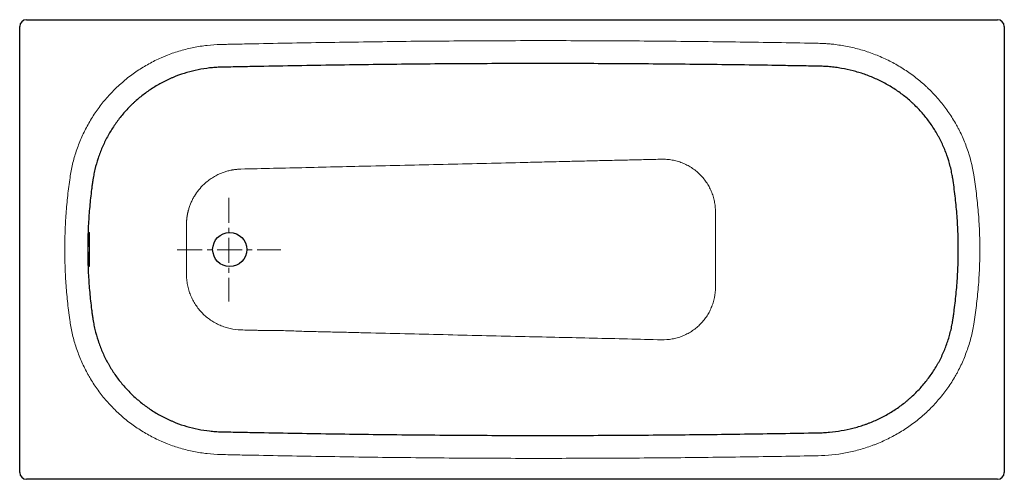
# Model space of a CAD drawing. Header units: millimetres. Extents: x 2346 to 3846, y 177 to 877.
import ezdxf

# ---------------------------------------------------------------- set-up
doc = ezdxf.new("R2010")
doc.units = ezdxf.units.MM
doc.header["$LTSCALE"] = 4
doc.header["$MEASUREMENT"] = 0
doc.linetypes.add('MITTE', pattern=[50.8, 31.75, -6.35, 6.35, -6.35])
doc.layers.get('0').update_dxf_attribs({"lineweight": 20})
doc.layers.add('Kontur 2', color=8, linetype='Continuous', lineweight=9)
doc.layers.add('mittellinien_aktuell', color=7, linetype='MITTE', lineweight=9)

msp = doc.modelspace()

# ---------------------------------------------------------------- linework, layer by layer
at = {"color": 7, "linetype": 'Continuous', "lineweight": 25}
for p, q in [((2356.5, 876.5), (3835.5, 876.5)), ((2346, 187), (2346, 866)), ((3846, 866), (3846, 187)), ((3835.5, 176.5), (2356.5, 176.5))]:
    msp.add_line(p, q, dxfattribs=at)
msp.add_circle((2666, 526.5), 26, dxfattribs=at)
for centre, start, end in [((2356.5, 866), 90, 180), ((3835.5, 866), 0, 90), ((2356.5, 187), 180, 270), ((3835.5, 187), 270, 0)]:
    msp.add_arc(centre, 10.5, start, end, dxfattribs=at)
for points, knots in [([(2653.1, 804.1), (2653, 804.1), (2652.9, 804.1), (2652.7, 804.1), (2652.4, 804.1), (2651.8, 804.1), (2650.4, 804.1), (2647.8, 804), (2645.6, 803.8), (2641.2, 803.6), (2638.2, 803.3), (2629.4, 802.3), (2623.6, 801.4), (2612.1, 799.1), (2606.4, 797.7), (2595.1, 794.4), (2589.5, 792.5), (2582.6, 789.8), (2581.2, 789.2), (2578.4, 788.1), (2577, 787.5), (2573, 785.7), (2570.3, 784.4), (2562.3, 780.5), (2557.1, 777.6), (2547.1, 771.4), (2542.2, 768.2), (2532.7, 761.1), (2528.1, 757.4), (2522.5, 752.5), (2521.4, 751.5), (2519.2, 749.4), (2518.1, 748.4), (2514.9, 745.3), (2512.8, 743.2), (2506.7, 736.8), (2502.8, 732.3), (2495.5, 723.1), (2492, 718.3), (2485.5, 708.5), (2482.4, 703.4), (2476.7, 692.8), (2474.1, 687.5), (2469.4, 676.6), (2467.3, 671.1), (2463.6, 659.9), (2462, 654.2), (2459.9, 645.5), (2459.3, 642.6), (2458.5, 638.2), (2458.2, 636.8), (2457.8, 634.6), (2457.7, 633.4), (2457.5, 632.2), (2457.4, 631.5), (2457.3, 631.2), (2457.3, 631), (2457.3, 630.9), (2457.3, 630.9)], [0, 0, 0, 0, 0.000977, 0.000977, 0.001953, 0.003906, 0.007813, 0.015625, 0.03125, 0.03125, 0.0625, 0.0625, 0.125, 0.125, 0.1875, 0.1875, 0.25, 0.25, 0.265625, 0.265625, 0.28125, 0.28125, 0.3125, 0.3125, 0.375, 0.375, 0.4375, 0.4375, 0.5, 0.5, 0.515625, 0.515625, 0.53125, 0.53125, 0.5625, 0.5625, 0.625, 0.625, 0.6875, 0.6875, 0.75, 0.75, 0.8125, 0.8125, 0.875, 0.875, 0.9375, 0.9375, 0.96875, 0.96875, 0.984375, 0.984375, 0.992187, 0.996094, 0.998047, 0.999023, 0.999023, 1, 1, 1, 1]), ([(3116, 809.7), (3096.7, 809.7), (3077.4, 809.6), (3038.9, 809.5), (3019.6, 809.4), (2981, 809.1), (2961.7, 808.9), (2923.1, 808.5), (2903.8, 808.3), (2865.2, 807.8), (2845.9, 807.6), (2807.4, 807), (2788.1, 806.7), (2749.5, 806), (2730.2, 805.7), (2701.3, 805.1), (2691.6, 804.9), (2677.2, 804.6), (2672.3, 804.5), (2665.1, 804.4), (2662.7, 804.3), (2659.1, 804.3), (2657.9, 804.2), (2655.5, 804.2), (2654.3, 804.2), (2653.1, 804.1)], [0, 0, 0, 0, 0.125, 0.125, 0.25, 0.25, 0.375, 0.375, 0.5, 0.5, 0.625, 0.625, 0.75, 0.75, 0.875, 0.875, 0.9375, 0.9375, 0.96875, 0.96875, 0.984375, 0.984375, 0.992188, 0.992188, 1, 1, 1, 1]), ([(3561.6, 805.7), (3552.3, 805.9), (3543.1, 806), (3524.5, 806.4), (3515.2, 806.5), (3487.4, 807), (3468.8, 807.3), (3431.7, 807.8), (3413.1, 808), (3376, 808.4), (3357.4, 808.6), (3320.3, 809), (3301.7, 809.1), (3264.6, 809.4), (3246, 809.5), (3208.9, 809.6), (3190.3, 809.7), (3153.2, 809.7), (3134.6, 809.7), (3116, 809.7)], [0, 0, 0, 0, 0.0625, 0.0625, 0.125, 0.125, 0.25, 0.25, 0.375, 0.375, 0.5, 0.5, 0.625, 0.625, 0.75, 0.75, 0.875, 0.875, 1, 1, 1, 1]), ([(3767.5, 635), (3767.4, 635.1), (3767.4, 635.2), (3767.4, 635.4), (3767.4, 635.5), (3767.3, 635.8), (3767.2, 636.3), (3767, 637.7), (3766.8, 638.8), (3766.4, 641), (3766.1, 642.5), (3765.2, 647), (3764.5, 650), (3762.3, 658.8), (3760.5, 664.5), (3756.5, 675.9), (3754.2, 681.5), (3750.4, 689.8), (3749.1, 692.5), (3747, 696.6), (3746.2, 697.9), (3744.8, 700.6), (3744, 702), (3740.2, 708.5), (3736.9, 713.7), (3729.9, 723.5), (3726.2, 728.3), (3718.3, 737.4), (3714.2, 741.9), (3708.7, 747.2), (3707.6, 748.2), (3705.4, 750.3), (3704.3, 751.3), (3700.8, 754.4), (3698.5, 756.4), (3691.4, 762.1), (3686.6, 765.7), (3676.6, 772.5), (3671.4, 775.6), (3660.8, 781.5), (3655.4, 784.2), (3647.1, 787.9), (3644.3, 789.1), (3638.6, 791.4), (3635.8, 792.4), (3627.2, 795.4), (3621.4, 797.1), (3609.7, 800.1), (3603.8, 801.4), (3594.9, 802.9), (3591.9, 803.4), (3585.9, 804.2), (3582.9, 804.5), (3578.4, 804.9), (3576.8, 805.1), (3573.8, 805.3), (3572.3, 805.4), (3569.2, 805.5), (3567.7, 805.6), (3565.4, 805.6), (3564.3, 805.7), (3563, 805.7), (3562.3, 805.7), (3562, 805.7), (3561.8, 805.7), (3561.7, 805.7), (3561.6, 805.7)], [0, 0, 0, 0, 0.000977, 0.000977, 0.001953, 0.001953, 0.003906, 0.007813, 0.015625, 0.015625, 0.03125, 0.03125, 0.0625, 0.0625, 0.125, 0.125, 0.1875, 0.1875, 0.21875, 0.21875, 0.234375, 0.234375, 0.25, 0.25, 0.3125, 0.3125, 0.375, 0.375, 0.4375, 0.4375, 0.453125, 0.453125, 0.46875, 0.46875, 0.5, 0.5, 0.5625, 0.5625, 0.625, 0.625, 0.6875, 0.6875, 0.71875, 0.71875, 0.75, 0.75, 0.8125, 0.8125, 0.875, 0.875, 0.90625, 0.90625, 0.9375, 0.9375, 0.953125, 0.953125, 0.96875, 0.96875, 0.984375, 0.984375, 0.992188, 0.996094, 0.998047, 0.999023, 0.999023, 1, 1, 1, 1]), ([(2457.3, 630.9), (2457.2, 630.6), (2457.2, 630.3), (2457.1, 629.8), (2457.1, 629.5), (2457, 628.7), (2456.9, 628.2), (2456.7, 626.5), (2456.5, 625.5), (2456.1, 622.2), (2455.8, 620.1), (2454.9, 613.6), (2454.4, 609.2), (2453, 596.2), (2452.2, 587.5), (2450.9, 570.1), (2450.5, 561.4), (2449.8, 544), (2449.7, 535.3), (2449.7, 526.5)], [0, 0, 0, 0, 0.007812, 0.007812, 0.015625, 0.015625, 0.03125, 0.03125, 0.0625, 0.0625, 0.125, 0.125, 0.25, 0.25, 0.5, 0.5, 0.75, 0.75, 1, 1, 1, 1]), ([(3775.9, 526.5), (3775.9, 535.6), (3775.7, 544.7), (3775, 562.8), (3774.5, 571.9), (3773, 590), (3772.2, 599), (3770.6, 612.5), (3770, 617), (3768.8, 626), (3768.1, 630.5), (3767.5, 635)], [0, 0, 0, 0, 0.25, 0.25, 0.5, 0.5, 0.75, 0.75, 0.875, 0.875, 1, 1, 1, 1]), ([(2449.7, 526.5), (2449.7, 517.8), (2449.8, 509.1), (2450.5, 491.6), (2450.9, 482.9), (2452.2, 465.5), (2453, 456.8), (2454.4, 443.8), (2454.9, 439.5), (2455.8, 433), (2456.1, 430.8), (2456.5, 427.6), (2456.7, 426.5), (2457, 424.3), (2457.1, 423.3), (2457.3, 422.2)], [0, 0, 0, 0, 0.25, 0.25, 0.5, 0.5, 0.75, 0.75, 0.875, 0.875, 0.9375, 0.9375, 0.96875, 0.96875, 1, 1, 1, 1]), ([(3767.4, 417.9), (3767.5, 418.1), (3767.5, 418.4), (3767.6, 419), (3767.7, 419.8), (3768, 421.8), (3768.3, 423.5), (3768.8, 426.9), (3769.1, 429.1), (3770, 435.9), (3770.6, 440.4), (3772.1, 453.9), (3773, 463), (3774.5, 481.1), (3775, 490.2), (3775.7, 508.3), (3775.9, 517.4), (3775.9, 526.5)], [0, 0, 0, 0, 0.007812, 0.007812, 0.015625, 0.03125, 0.0625, 0.0625, 0.125, 0.125, 0.25, 0.25, 0.5, 0.5, 0.75, 0.75, 1, 1, 1, 1]), ([(2457.3, 422.2), (2457.3, 422.1), (2457.3, 422), (2457.3, 421.8), (2457.4, 421.5), (2457.5, 420.9), (2457.7, 419.6), (2458.1, 417), (2458.5, 414.8), (2459.3, 410.5), (2459.9, 407.6), (2462, 398.9), (2463.6, 393.3), (2467.3, 382.1), (2469.4, 376.6), (2474, 365.8), (2476.6, 360.4), (2480.2, 353.9), (2480.9, 352.6), (2482.4, 350), (2483.1, 348.7), (2485.4, 344.8), (2487, 342.3), (2491.9, 334.9), (2495.3, 330.1), (2502.7, 320.9), (2506.5, 316.4), (2512.6, 310), (2514.7, 307.9), (2519, 303.7), (2521.2, 301.7), (2527.9, 295.8), (2532.5, 292), (2542, 285), (2546.9, 281.7), (2557, 275.5), (2562.1, 272.7), (2570.1, 268.7), (2572.8, 267.5), (2576.9, 265.6), (2578.2, 265.1), (2581, 263.9), (2582.4, 263.3), (2589.3, 260.6), (2594.9, 258.7), (2606.3, 255.4), (2612, 254), (2623.6, 251.6), (2629.4, 250.7), (2638.3, 249.8), (2641.2, 249.5), (2645.7, 249.2), (2647.2, 249.1), (2649.4, 249), (2650.6, 249), (2651.9, 248.9), (2652.5, 248.9), (2652.8, 248.9), (2653, 248.9), (2653.1, 248.9), (2653.2, 248.9)], [0, 0, 0, 0, 0.000977, 0.000977, 0.001953, 0.003906, 0.007813, 0.015625, 0.03125, 0.03125, 0.0625, 0.0625, 0.125, 0.125, 0.1875, 0.1875, 0.25, 0.25, 0.265625, 0.265625, 0.28125, 0.28125, 0.3125, 0.3125, 0.375, 0.375, 0.4375, 0.4375, 0.46875, 0.46875, 0.5, 0.5, 0.5625, 0.5625, 0.625, 0.625, 0.6875, 0.6875, 0.71875, 0.71875, 0.734375, 0.734375, 0.75, 0.75, 0.8125, 0.8125, 0.875, 0.875, 0.9375, 0.9375, 0.96875, 0.96875, 0.984375, 0.984375, 0.992187, 0.996094, 0.998047, 0.999023, 0.999023, 1, 1, 1, 1]), ([(3561.5, 247.3), (3561.6, 247.3), (3561.7, 247.3), (3561.9, 247.3), (3562.2, 247.3), (3562.9, 247.4), (3564.2, 247.4), (3565.3, 247.4), (3567.6, 247.5), (3569.1, 247.5), (3573.7, 247.8), (3576.7, 248), (3585.7, 248.8), (3591.7, 249.6), (3603.6, 251.6), (3609.5, 252.8), (3621.2, 255.8), (3627, 257.6), (3634.2, 260.1), (3635.7, 260.6), (3638.5, 261.7), (3639.9, 262.2), (3644.2, 263.9), (3647, 265.1), (3655.3, 268.8), (3660.7, 271.5), (3671.2, 277.3), (3676.4, 280.5), (3686.4, 287.2), (3691.3, 290.8), (3697.2, 295.6), (3698.4, 296.6), (3700.7, 298.6), (3701.9, 299.6), (3705.3, 302.6), (3707.5, 304.7), (3714.1, 311.1), (3718.2, 315.5), (3726, 324.6), (3729.8, 329.4), (3736.8, 339.2), (3740.1, 344.3), (3743.9, 351), (3744.7, 352.3), (3746.2, 355), (3746.9, 356.3), (3749, 360.4), (3750.3, 363.1), (3754.2, 371.4), (3756.4, 377), (3760.5, 388.3), (3762.2, 394.1), (3764.5, 402.9), (3765.2, 405.9), (3766.1, 410.3), (3766.5, 412.6), (3767, 415.2), (3767.2, 416.5), (3767.3, 417.2), (3767.4, 417.5), (3767.4, 417.7), (3767.4, 417.8), (3767.4, 417.9)], [0, 0, 0, 0, 0.000977, 0.000977, 0.001953, 0.003906, 0.007813, 0.015625, 0.015625, 0.03125, 0.03125, 0.0625, 0.0625, 0.125, 0.125, 0.1875, 0.1875, 0.25, 0.25, 0.265625, 0.265625, 0.28125, 0.28125, 0.3125, 0.3125, 0.375, 0.375, 0.4375, 0.4375, 0.5, 0.5, 0.515625, 0.515625, 0.53125, 0.53125, 0.5625, 0.5625, 0.625, 0.625, 0.6875, 0.6875, 0.75, 0.75, 0.765625, 0.765625, 0.78125, 0.78125, 0.8125, 0.8125, 0.875, 0.875, 0.9375, 0.9375, 0.96875, 0.96875, 0.984375, 0.992188, 0.996094, 0.998047, 0.999023, 0.999023, 1, 1, 1, 1]), ([(2653.2, 248.9), (2658, 248.8), (2662.8, 248.7), (2672.5, 248.5), (2677.3, 248.4), (2691.7, 248.1), (2701.4, 247.9), (2730.3, 247.4), (2749.6, 247), (2788.2, 246.4), (2807.4, 246.1), (2846, 245.5), (2865.3, 245.2), (2903.9, 244.7), (2923.2, 244.5), (2961.7, 244.1), (2981, 244), (3019.6, 243.7), (3038.9, 243.6), (3077.4, 243.4), (3096.7, 243.4), (3116, 243.3)], [0, 0, 0, 0, 0.03125, 0.03125, 0.0625, 0.0625, 0.125, 0.125, 0.25, 0.25, 0.375, 0.375, 0.5, 0.5, 0.625, 0.625, 0.75, 0.75, 0.875, 0.875, 1, 1, 1, 1]), ([(3116, 243.3), (3134.6, 243.3), (3153.1, 243.3), (3190.3, 243.4), (3208.8, 243.4), (3246, 243.6), (3264.5, 243.7), (3301.7, 243.9), (3320.2, 244.1), (3357.3, 244.4), (3375.9, 244.6), (3413, 245), (3431.6, 245.3), (3468.7, 245.8), (3487.3, 246.1), (3524.4, 246.7), (3543, 247), (3561.5, 247.3)], [0, 0, 0, 0, 0.125, 0.125, 0.25, 0.25, 0.375, 0.375, 0.5, 0.5, 0.625, 0.625, 0.75, 0.75, 0.875, 0.875, 1, 1, 1, 1])]:
    msp.add_open_spline(points, degree=3, knots=knots, dxfattribs=at)
for points in [[(2450.5, 526.5), (2450.5, 528.2), (2450.6, 529.9), (2450.6, 532.4), (2450.6, 533.2), (2450.6, 534.9), (2450.7, 535.7), (2450.7, 538.1), (2450.8, 539.5), (2450.9, 541.3), (2450.9, 541.7), (2450.9, 542.3), (2450.9, 542.7), (2451, 543.7), (2451, 544.3), (2451.1, 546.1), (2451.2, 547.2), (2451.3, 548.4), (2451.4, 548.6), (2451.4, 549), (2451.4, 549.3), (2451.5, 549.9), (2451.6, 550.6), (2451.6, 551.1), (2451.7, 551.5), (2451.7, 551.6), (2451.8, 551.8), (2451.8, 551.9), (2451.9, 552.4), (2451.9, 552.5), (2452, 552.5), (2452.1, 552.5), (2452.1, 552.4), (2452.1, 552.3), (2452.2, 552.2), (2452.2, 552.1), (2452.2, 551.7), (2452.3, 551.2), (2452.3, 550.2), (2452.3, 549.9), (2452.4, 549.1), (2452.4, 548.6), (2452.4, 547.2), (2452.4, 546.1), (2452.4, 544.3), (2452.5, 543.7), (2452.5, 542.4), (2452.5, 541.7), (2452.5, 540.3), (2452.5, 539.6), (2452.5, 538.1), (2452.5, 537.3), (2452.5, 534.9), (2452.5, 533.3), (2452.5, 530.8), (2452.5, 529.9), (2452.5, 528.2), (2452.5, 527.4), (2452.5, 526.5)], [(2452.5, 526.5), (2452.5, 524.8), (2452.5, 523.1), (2452.5, 520.6), (2452.5, 519.8), (2452.5, 518.2), (2452.5, 517.4), (2452.5, 515), (2452.5, 513.5), (2452.5, 511.7), (2452.5, 511.4), (2452.5, 510.7), (2452.5, 510.4), (2452.5, 509.4), (2452.4, 508.7), (2452.4, 506.9), (2452.4, 505.9), (2452.4, 504.7), (2452.4, 504.4), (2452.4, 504), (2452.4, 503.8), (2452.3, 503.2), (2452.3, 502.5), (2452.3, 501.9), (2452.2, 501.5), (2452.2, 501.4), (2452.2, 501.2), (2452.2, 501.1), (2452.1, 500.7), (2452.1, 500.5), (2452, 500.5), (2451.9, 500.6), (2451.9, 500.7), (2451.9, 500.7), (2451.8, 500.9), (2451.8, 500.9), (2451.7, 501.4), (2451.6, 501.8), (2451.5, 502.8), (2451.5, 503.2), (2451.4, 504), (2451.4, 504.4), (2451.2, 505.8), (2451.1, 506.9), (2451, 508.7), (2451, 509.4), (2450.9, 510.7), (2450.9, 511.4), (2450.8, 512.8), (2450.8, 513.5), (2450.7, 515), (2450.7, 515.8), (2450.6, 518.1), (2450.6, 519.8), (2450.6, 522.3), (2450.6, 523.1), (2450.5, 524.8), (2450.5, 525.7), (2450.5, 526.5)]]:
    msp.add_open_spline(points, degree=3, knots=[0, 0, 0, 0, 0.0625, 0.0625, 0.09375, 0.09375, 0.125, 0.125, 0.1875, 0.1875, 0.203125, 0.203125, 0.21875, 0.21875, 0.25, 0.25, 0.3125, 0.3125, 0.328125, 0.328125, 0.34375, 0.34375, 0.375, 0.40625, 0.40625, 0.421875, 0.421875, 0.4375, 0.4375, 0.5, 0.5, 0.53125, 0.53125, 0.546875, 0.546875, 0.5625, 0.5625, 0.625, 0.625, 0.65625, 0.65625, 0.6875, 0.6875, 0.75, 0.75, 0.78125, 0.78125, 0.8125, 0.8125, 0.84375, 0.84375, 0.875, 0.875, 0.9375, 0.9375, 0.96875, 0.96875, 1, 1, 1, 1])
at = {"layer": 'Kontur 2'}
msp.add_line((3406, 584), (3406, 582.3), dxfattribs=at)
for points, knots in [([(2652.3, 838.8), (2653.5, 838.8), (2654.7, 838.9), (2657.1, 838.9), (2658.3, 838.9), (2661.9, 839), (2669.2, 839.2), (2676.4, 839.3), (2690.9, 839.6), (2700.6, 839.8), (2729.6, 840.4), (2748.9, 840.8), (2787.5, 841.4), (2806.8, 841.7), (2845.5, 842.3), (2864.8, 842.6), (2903.4, 843.1), (2922.8, 843.4), (2961.4, 843.8), (2980.7, 843.9), (3019.4, 844.2), (3038.7, 844.3), (3077.3, 844.5), (3096.7, 844.6), (3116, 844.6)], [0, 0, 0, 0, 0.007812, 0.007812, 0.015625, 0.015625, 0.03125, 0.0625, 0.0625, 0.125, 0.125, 0.25, 0.25, 0.375, 0.375, 0.5, 0.5, 0.625, 0.625, 0.75, 0.75, 0.875, 0.875, 1, 1, 1, 1]), ([(3116, 844.6), (3134.6, 844.6), (3153.2, 844.6), (3190.4, 844.6), (3209, 844.5), (3246.2, 844.4), (3264.7, 844.3), (3301.9, 844), (3320.5, 843.9), (3357.7, 843.5), (3376.3, 843.3), (3413.5, 842.9), (3432.1, 842.7), (3469.3, 842.1), (3487.9, 841.9), (3525.1, 841.2), (3543.7, 840.9), (3562.3, 840.6)], [0, 0, 0, 0, 0.125, 0.125, 0.25, 0.25, 0.375, 0.375, 0.5, 0.5, 0.625, 0.625, 0.75, 0.75, 0.875, 0.875, 1, 1, 1, 1]), ([(3562.3, 840.6), (3565.8, 840.5), (3569.3, 840.4), (3574.6, 840), (3576.4, 839.9), (3579.9, 839.6), (3581.7, 839.5), (3590.5, 838.6), (3597.4, 837.5), (3611.2, 835), (3618, 833.4), (3631.5, 829.7), (3638.2, 827.6), (3648, 823.9), (3651.3, 822.6), (3657.8, 819.9), (3661.1, 818.5), (3670.7, 814), (3676.9, 810.8), (3689, 803.8), (3694.9, 800), (3706.4, 792), (3712, 787.8), (3720.1, 781), (3722.8, 778.7), (3726.7, 775.1), (3728, 773.9), (3730.5, 771.5), (3731.8, 770.3), (3738, 764), (3742.8, 758.9), (3751.8, 748.2), (3756.1, 742.7), (3764.1, 731.2), (3767.9, 725.3), (3772.3, 717.6), (3773.2, 716.1), (3774.9, 713), (3775.7, 711.4), (3778.1, 706.7), (3779.7, 703.5), (3784.1, 694), (3786.7, 687.5), (3793.7, 667.7), (3797.2, 654.2), (3799.5, 640.2)], [0, 0, 0, 0, 0.03125, 0.03125, 0.046875, 0.046875, 0.0625, 0.0625, 0.125, 0.125, 0.1875, 0.1875, 0.25, 0.25, 0.28125, 0.28125, 0.3125, 0.3125, 0.375, 0.375, 0.4375, 0.4375, 0.5, 0.5, 0.53125, 0.53125, 0.546875, 0.546875, 0.5625, 0.5625, 0.625, 0.625, 0.6875, 0.6875, 0.75, 0.75, 0.765625, 0.765625, 0.78125, 0.78125, 0.8125, 0.8125, 0.875, 0.875, 1, 1, 1, 1]), ([(2422.7, 635.9), (2423.7, 642.9), (2425, 649.7), (2428.2, 663.2), (2430.1, 669.8), (2434.5, 682.9), (2436.9, 689.4), (2442.4, 702.1), (2445.5, 708.4), (2452.2, 720.7), (2455.8, 726.6), (2463.4, 738.2), (2467.5, 743.8), (2476.1, 754.6), (2480.6, 759.8), (2487.8, 767.4), (2490.2, 769.9), (2494, 773.5), (2495.3, 774.7), (2497.9, 777.1), (2499.2, 778.2), (2505.7, 784), (2511.1, 788.4), (2522.3, 796.6), (2528, 800.5), (2539.8, 807.7), (2545.9, 811), (2555.2, 815.7), (2558.4, 817.1), (2563.2, 819.3), (2564.8, 819.9), (2568, 821.3), (2569.6, 821.9), (2577.7, 825.1), (2584.3, 827.4), (2597.6, 831.2), (2604.3, 832.9), (2617.8, 835.6), (2624.6, 836.6), (2638.3, 838.2), (2645.3, 838.6), (2652.3, 838.8)], [0, 0, 0, 0, 0.0625, 0.0625, 0.125, 0.125, 0.1875, 0.1875, 0.25, 0.25, 0.3125, 0.3125, 0.375, 0.375, 0.4375, 0.4375, 0.46875, 0.46875, 0.484375, 0.484375, 0.5, 0.5, 0.5625, 0.5625, 0.625, 0.625, 0.6875, 0.6875, 0.71875, 0.71875, 0.734375, 0.734375, 0.75, 0.75, 0.8125, 0.8125, 0.875, 0.875, 0.9375, 0.9375, 1, 1, 1, 1]), ([(3116, 659.1), (3121.6, 659.3), (3132.9, 659.5), (3150.3, 659.9), (3170.5, 660.4), (3193.8, 661), (3219.6, 661.6), (3245.9, 662.2), (3271.3, 662.8), (3296.6, 663.4), (3313, 663.8), (3321.4, 663.9)], [0, 0, 0, 0, 0.081621, 0.166054, 0.2533, 0.377049, 0.5066, 0.630578, 0.759901, 0.877719, 1, 1, 1, 1]), ([(3406, 584), (3406, 586.7), (3405.8, 589.4), (3405.3, 594.7), (3404.9, 597.3), (3403.8, 602.5), (3403.2, 605.2), (3401.6, 610.2), (3400.7, 612.7), (3398.6, 617.6), (3397.5, 620), (3394.9, 624.6), (3393.6, 626.9), (3390.5, 631.3), (3387.3, 635.6), (3383.7, 639.4), (3379.9, 643.1), (3378, 644.9), (3373.8, 648.2), (3371.6, 649.8), (3367.1, 652.7), (3364.9, 654), (3360.2, 656.4), (3357.7, 657.5), (3352.8, 659.5), (3350.2, 660.3), (3345.1, 661.8), (3342.5, 662.3), (3337.3, 663.3), (3334.7, 663.6), (3330.7, 663.9), (3329.4, 664), (3327.4, 664), (3326.8, 664), (3325.4, 664), (3324.8, 664), (3324.1, 664)], [0, 0, 0, 0, 0.0625, 0.0625, 0.125, 0.125, 0.1875, 0.1875, 0.25, 0.25, 0.3125, 0.3125, 0.375, 0.375, 0.4375, 0.5, 0.5, 0.5625, 0.5625, 0.625, 0.625, 0.6875, 0.6875, 0.75, 0.75, 0.8125, 0.8125, 0.875, 0.875, 0.9375, 0.9375, 0.96875, 0.96875, 0.984375, 0.984375, 1, 1, 1, 1]), ([(2600.1, 564), (2600.1, 564.3), (2600.1, 565), (2600.1, 565.9), (2600.1, 566.9), (2600.1, 567.8), (2600.2, 568.8), (2600.2, 569.7), (2600.3, 570.6), (2600.4, 571.6), (2600.5, 572.5), (2600.6, 573.5), (2600.7, 574.4), (2600.8, 575.3), (2600.9, 576.3), (2601.1, 577.2), (2601.2, 578.1), (2601.4, 579), (2601.6, 580), (2601.7, 580.9), (2601.9, 581.8), (2602.1, 582.7), (2602.3, 583.6), (2602.6, 584.6), (2602.8, 585.5), (2603.5, 588), (2604.7, 592), (2606.8, 597.5), (2609.3, 602.7), (2613.1, 609.5), (2618.7, 617.5), (2625.8, 625.2), (2632.9, 631.3), (2639.5, 635.9), (2645.9, 639.6), (2651.9, 642.4), (2657.5, 644.5), (2663.1, 646.2), (2667.6, 647.2), (2670.7, 647.8), (2672.4, 648.1), (2674.2, 648.3), (2676, 648.5), (2677.7, 648.7), (2679.5, 648.8), (2681.3, 648.9), (2682.4, 649), (2683, 649)], [0, 0, 0, 0, 0.007241, 0.014469, 0.021685, 0.028891, 0.036086, 0.043272, 0.05045, 0.057621, 0.064786, 0.071945, 0.0791, 0.086251, 0.0934, 0.100546, 0.107692, 0.114837, 0.121982, 0.129129, 0.136278, 0.14343, 0.150587, 0.157749, 0.164918, 0.172095, 0.216643, 0.261219, 0.305486, 0.349626, 0.43847, 0.527278, 0.588587, 0.650327, 0.712138, 0.75701, 0.801849, 0.846931, 0.892224, 0.905702, 0.919179, 0.932649, 0.946109, 0.959563, 0.973023, 0.986498, 1, 1, 1, 1]), ([(2881.2, 653.6), (2864.7, 653.3), (2848.2, 652.9), (2815.2, 652.1), (2798.6, 651.7), (2749.1, 650.5), (2716.1, 649.8), (2683, 649)], [0, 0, 0, 0, 0.25, 0.25, 0.5, 0.5, 1, 1, 1, 1]), ([(3116, 659.1), (3076.8, 658.2), (3037.7, 657.3), (2959.5, 655.5), (2920.4, 654.6), (2881.2, 653.6)], [0, 0, 0, 0, 0.5, 0.5, 1, 1, 1, 1]), ([(2414.7, 526.5), (2414.7, 535.7), (2414.9, 544.8), (2415.5, 563.1), (2416, 572.2), (2417.4, 590.5), (2418.2, 599.6), (2419.7, 613.2), (2420.2, 617.8), (2421.4, 626.9), (2422, 631.4), (2422.7, 635.9)], [0, 0, 0, 0, 0.25, 0.25, 0.5, 0.5, 0.75, 0.75, 0.875, 0.875, 1, 1, 1, 1]), ([(3799.5, 640.2), (3801, 630.8), (3802.3, 621.4), (3804.6, 602.5), (3805.6, 593), (3807.2, 574), (3807.8, 564.6), (3808.6, 545.5), (3808.8, 536), (3808.8, 526.5)], [0, 0, 0, 0, 0.25, 0.25, 0.5, 0.5, 0.75, 0.75, 1, 1, 1, 1]), ([(3406, 526.5), (3406, 535.8), (3406, 545.1), (3406, 563.8), (3406, 573), (3406, 582.3)], [0, 0, 0, 0, 0.5, 0.5, 1, 1, 1, 1]), ([(2422.7, 417.1), (2422.3, 419.4), (2422, 421.6), (2421.4, 426.2), (2421.1, 428.4), (2420.2, 435.3), (2419.7, 439.8), (2418.2, 453.4), (2417.4, 462.5), (2416, 480.8), (2415.5, 489.9), (2414.9, 508.2), (2414.7, 517.4), (2414.7, 526.5)], [0, 0, 0, 0, 0.0625, 0.0625, 0.125, 0.125, 0.25, 0.25, 0.5, 0.5, 0.75, 0.75, 1, 1, 1, 1]), ([(3406, 526.5), (3406, 516.9), (3406, 507.4), (3406, 488.2), (3406, 478.6), (3406, 469)], [0, 0, 0, 0, 0.5, 0.5, 1, 1, 1, 1]), ([(3808.8, 526.5), (3808.8, 517), (3808.6, 507.5), (3807.8, 488.4), (3807.2, 478.9), (3805.6, 459.9), (3804.6, 450.4), (3802.9, 436.3), (3802.3, 431.5), (3800.9, 422.1), (3800.2, 417.4), (3799.4, 412.7)], [0, 0, 0, 0, 0.25, 0.25, 0.5, 0.5, 0.75, 0.75, 0.875, 0.875, 1, 1, 1, 1]), ([(2600.1, 489), (2600.1, 486.3), (2600.2, 483.5), (2600.7, 478), (2601.1, 475.3), (2602.2, 469.9), (2602.9, 467.2), (2604.4, 462), (2605.3, 459.4), (2607.4, 454.4), (2608.6, 451.9), (2611.1, 447), (2612.5, 444.6), (2615.5, 440.1), (2617.1, 437.8), (2620.5, 433.6), (2622.4, 431.6), (2626.2, 427.6), (2628.2, 425.8), (2632.4, 422.2), (2634.6, 420.6), (2639.1, 417.5), (2641.4, 416), (2646.2, 413.4), (2648.7, 412.2), (2653.7, 410), (2656.3, 409), (2661.5, 407.3), (2664.1, 406.6), (2672.1, 404.9), (2677.5, 404.2), (2683, 404.1)], [0, 0, 0, 0, 0.0625, 0.0625, 0.125, 0.125, 0.1875, 0.1875, 0.25, 0.25, 0.3125, 0.3125, 0.375, 0.375, 0.4375, 0.4375, 0.5, 0.5, 0.5625, 0.5625, 0.625, 0.625, 0.6875, 0.6875, 0.75, 0.75, 0.8125, 0.8125, 0.875, 0.875, 1, 1, 1, 1]), ([(3324.1, 389), (3329.4, 388.9), (3334.7, 389.3), (3342.6, 390.7), (3345.2, 391.3), (3350.4, 392.8), (3352.9, 393.6), (3357.8, 395.6), (3360.2, 396.7), (3364.9, 399.1), (3367.2, 400.4), (3371.7, 403.3), (3376, 406.5), (3380, 410), (3383.8, 413.6), (3385.6, 415.6), (3389, 419.7), (3390.6, 421.8), (3393.6, 426.2), (3395, 428.5), (3397.5, 433.1), (3398.6, 435.5), (3400.7, 440.4), (3401.6, 442.9), (3403.2, 448), (3403.9, 450.6), (3405.4, 458.4), (3406, 463.6), (3406, 469)], [0, 0, 0, 0, 0.125, 0.125, 0.1875, 0.1875, 0.25, 0.25, 0.3125, 0.3125, 0.375, 0.375, 0.4375, 0.5, 0.5, 0.5625, 0.5625, 0.625, 0.625, 0.6875, 0.6875, 0.75, 0.75, 0.8125, 0.8125, 0.875, 0.875, 1, 1, 1, 1]), ([(2652.4, 214.2), (2645.4, 214.4), (2638.5, 214.9), (2624.7, 216.4), (2617.9, 217.4), (2604.3, 220.1), (2597.6, 221.8), (2584.4, 225.7), (2577.8, 227.9), (2569.6, 231.1), (2568, 231.7), (2564.8, 233.1), (2563.2, 233.8), (2558.4, 235.9), (2555.2, 237.4), (2545.9, 242), (2539.8, 245.4), (2528, 252.6), (2522.3, 256.4), (2511.1, 264.7), (2505.7, 269), (2499.1, 274.8), (2497.8, 276), (2495.3, 278.4), (2494, 279.6), (2490.2, 283.2), (2487.8, 285.7), (2480.6, 293.2), (2476.1, 298.4), (2467.5, 309.2), (2463.4, 314.8), (2457.7, 323.5), (2455.8, 326.5), (2453.1, 331), (2452.2, 332.5), (2450.5, 335.5), (2449.6, 337), (2445.5, 344.7), (2442.4, 351), (2436.9, 363.7), (2434.5, 370.1), (2430.1, 383.2), (2428.2, 389.9), (2425, 403.3), (2423.7, 410.2), (2422.7, 417.1)], [0, 0, 0, 0, 0.0625, 0.0625, 0.125, 0.125, 0.1875, 0.1875, 0.25, 0.25, 0.265625, 0.265625, 0.28125, 0.28125, 0.3125, 0.3125, 0.375, 0.375, 0.4375, 0.4375, 0.5, 0.5, 0.515625, 0.515625, 0.53125, 0.53125, 0.5625, 0.5625, 0.625, 0.625, 0.6875, 0.6875, 0.71875, 0.71875, 0.734375, 0.734375, 0.75, 0.75, 0.8125, 0.8125, 0.875, 0.875, 0.9375, 0.9375, 1, 1, 1, 1]), ([(3799.4, 412.7), (3798.3, 405.7), (3796.9, 398.8), (3793.4, 385.2), (3791.3, 378.5), (3786.6, 365.4), (3784, 358.9), (3779.6, 349.3), (3778, 346.2), (3775.6, 341.5), (3774.8, 339.9), (3773.1, 336.8), (3772.2, 335.3), (3767.8, 327.6), (3764, 321.7), (3755.9, 310.2), (3751.7, 304.7), (3742.6, 294), (3737.9, 288.8), (3730.4, 281.4), (3727.9, 279), (3724, 275.4), (3722.7, 274.3), (3720, 271.9), (3718.6, 270.8), (3711.8, 265.1), (3706.2, 260.9), (3694.7, 252.9), (3688.8, 249.1), (3676.7, 242.2), (3670.5, 239), (3661, 234.5), (3656.1, 232.4), (3651.2, 230.4), (3647.9, 229.1), (3646.3, 228.5), (3638, 225.4), (3631.3, 223.3), (3617.7, 219.6), (3610.9, 218), (3590.3, 214.2), (3576.3, 212.7), (3562.2, 212.5)], [0, 0, 0, 0, 0.0625, 0.0625, 0.125, 0.125, 0.1875, 0.1875, 0.21875, 0.21875, 0.234375, 0.234375, 0.25, 0.25, 0.3125, 0.3125, 0.375, 0.375, 0.4375, 0.4375, 0.46875, 0.46875, 0.484375, 0.484375, 0.5, 0.5, 0.5625, 0.5625, 0.625, 0.625, 0.6875, 0.6875, 0.71875, 0.734375, 0.734375, 0.75, 0.75, 0.8125, 0.8125, 0.875, 0.875, 1, 1, 1, 1]), ([(2881.2, 399.4), (2877.1, 399.5), (2873, 399.6), (2864.7, 399.9), (2860.6, 400), (2852.3, 400.2), (2848.2, 400.3), (2839.9, 400.5), (2835.8, 400.5), (2827.6, 400.7), (2823.4, 400.8), (2815.2, 401.1), (2811, 401.1), (2802.8, 401.3), (2798.7, 401.4), (2792.5, 401.5), (2790.4, 401.5), (2786.3, 401.6), (2784.2, 401.7), (2778, 401.9), (2773.9, 402), (2765.6, 402.4), (2761.5, 402.5), (2753.2, 402.8), (2749.1, 402.9), (2740.8, 403), (2736.7, 403.1), (2728.5, 403.1), (2724.3, 403.2), (2718.1, 403.3), (2716.1, 403.3), (2711.9, 403.3), (2709.9, 403.4), (2703.7, 403.5), (2699.5, 403.6), (2691.3, 403.8), (2687.2, 404), (2683, 404.1)], [0, 0, 0, 0, 0.0625, 0.0625, 0.125, 0.125, 0.1875, 0.1875, 0.25, 0.25, 0.3125, 0.3125, 0.375, 0.375, 0.4375, 0.4375, 0.46875, 0.46875, 0.5, 0.5, 0.5625, 0.5625, 0.625, 0.625, 0.6875, 0.6875, 0.75, 0.75, 0.8125, 0.8125, 0.84375, 0.84375, 0.875, 0.875, 0.9375, 0.9375, 1, 1, 1, 1]), ([(2881.2, 399.4), (2920.4, 398.5), (2959.5, 397.6), (3037.7, 395.7), (3076.8, 394.8), (3116, 393.9)], [0, 0, 0, 0, 0.5, 0.5, 1, 1, 1, 1]), ([(3116, 393.9), (3150.7, 393.1), (3185.3, 392.3), (3254.7, 390.7), (3289.4, 389.8), (3324.1, 389)], [0, 0, 0, 0, 0.5, 0.5, 1, 1, 1, 1]), ([(3116, 208.4), (3096.7, 208.5), (3077.3, 208.5), (3038.7, 208.7), (3019.4, 208.8), (2980.8, 209.1), (2961.4, 209.3), (2922.8, 209.7), (2903.5, 209.9), (2864.9, 210.4), (2845.6, 210.7), (2806.9, 211.3), (2787.6, 211.6), (2749, 212.3), (2729.7, 212.7), (2700.7, 213.2), (2691, 213.4), (2676.6, 213.7), (2671.7, 213.8), (2662.1, 214), (2657.2, 214.1), (2652.4, 214.2)], [0, 0, 0, 0, 0.125, 0.125, 0.25, 0.25, 0.375, 0.375, 0.5, 0.5, 0.625, 0.625, 0.75, 0.75, 0.875, 0.875, 0.9375, 0.9375, 0.96875, 0.96875, 1, 1, 1, 1]), ([(3562.2, 212.5), (3543.6, 212.1), (3525, 211.8), (3487.8, 211.2), (3469.2, 210.9), (3432, 210.4), (3413.4, 210.2), (3376.3, 209.7), (3357.7, 209.5), (3320.5, 209.2), (3301.9, 209), (3264.7, 208.8), (3246.1, 208.7), (3208.9, 208.5), (3190.3, 208.5), (3153.2, 208.4), (3134.6, 208.4), (3116, 208.4)], [0, 0, 0, 0, 0.125, 0.125, 0.25, 0.25, 0.375, 0.375, 0.5, 0.5, 0.625, 0.625, 0.75, 0.75, 0.875, 0.875, 1, 1, 1, 1])]:
    msp.add_open_spline(points, degree=3, knots=knots, dxfattribs=at)
for points in [[(3321.4, 663.9), (3322.3, 664), (3323.2, 664), (3324.1, 664)], [(2600.1, 564), (2600.1, 551.5), (2600.1, 539), (2600.1, 526.5)], [(2600.1, 526.5), (2600.1, 514), (2600.1, 501.5), (2600.1, 489)]]:
    msp.add_open_spline(points, degree=3, dxfattribs=at)
at = {"layer": 'mittellinien_aktuell', "ltscale": 0.3}
for p, q in [((2664.7, 605.1), (2664.7, 447.2)), ((2585.8, 526.2), (2743.7, 526.2))]:
    msp.add_line(p, q, dxfattribs=at)

doc.saveas('drawing.dxf')
